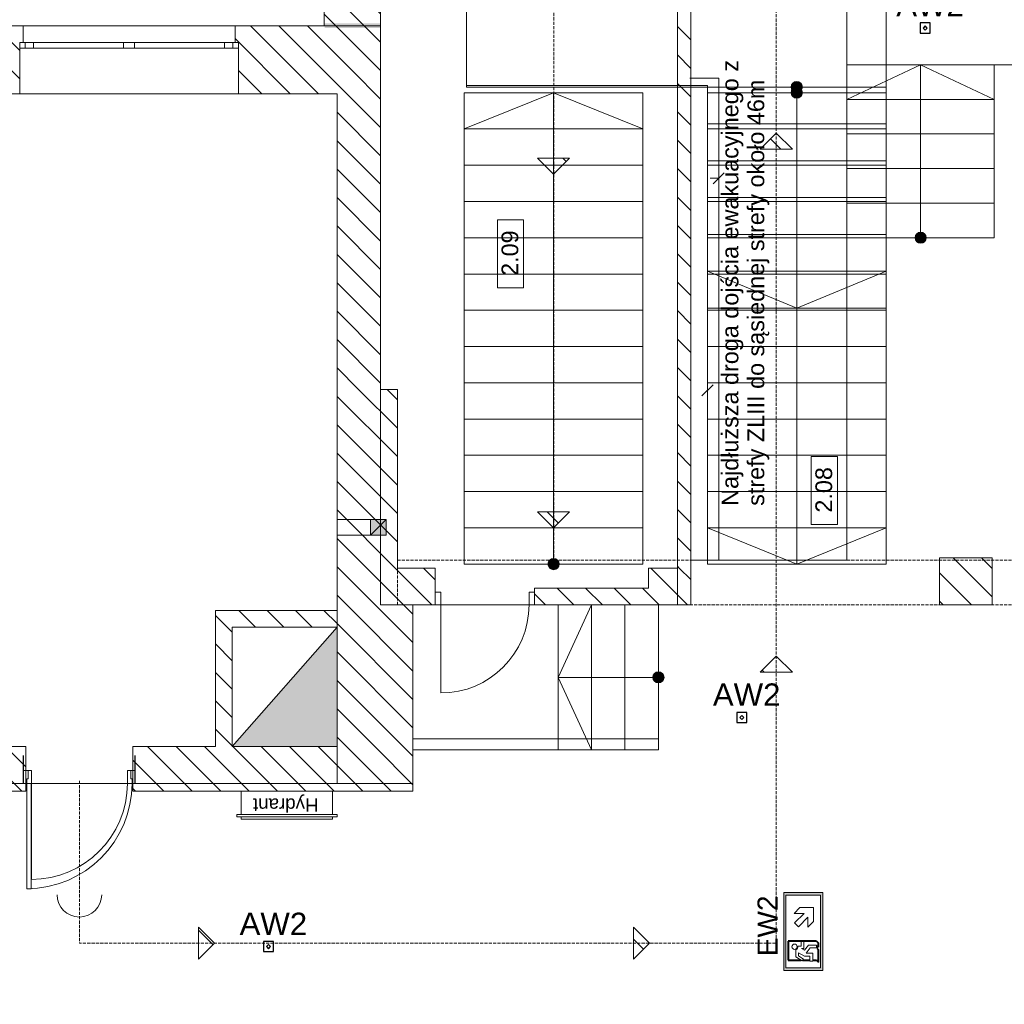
# Model space of a CAD drawing. Header units: millimetres. Extents: x -146116 to 602001, y -318793 to 100489.
# Tile 20 of 100: x 321449 to 330274, y -191595 to -182770. Entities that reach past the tile are written whole.
import ezdxf
from ezdxf.enums import TextEntityAlignment as Align

# ---------------------------------------------------------------- set-up
doc = ezdxf.new("R2010")
doc.units = ezdxf.units.MM
doc.header["$LTSCALE"] = 0.1
doc.header["$MEASUREMENT"] = 0
doc.linetypes.add('eks Rzut piętra II$0$Krawędzie ukryte', pattern=[391.222223, 282.222223, -109])
for name, color, linetype in [('eks Rzut piętra II$0$Nowe_220-A Ściany', 8, 'Continuous'), ('eks Rzut piętra II$0$Nowe_Drzwi ARCHICAD', 8, 'Continuous'), ('eks Rzut piętra II$0$poziom_3 (1)_7_2D - Ogólne_Nr_pióra__1', 8, 'Continuous'), ('eks Rzut piętra II$0$poziom_3 (1)_7_2D - Ogólne_Nr_pióra__19', 8, 'Continuous'), ('eks Rzut piętra II$0$poziom_3 (1)_7_Konstrukcja - Schody', 8, 'Continuous'), ('LUXIONA', 92, 'Continuous')]:
    doc.layers.add(name, color=color, linetype=linetype)
for name, color, linetype, lineweight in [('eks Rzut piętra II$0$Nowe_220-A Ściany_Nr_pióra__27', 8, 'Continuous', 25), ('eks Rzut piętra II$0$Nowe_2D - Ogólne_Nr_pióra__38', 8, 'Continuous', 13), ('eks Rzut piętra II$0$Nowe_320-W Umeblowanie_Nr_pióra__6', 8, 'Continuous', 13), ('eks Rzut piętra II$0$Nowe_830-G Teksty Etykiety_Nr_pióra__38', 8, 'Continuous', 13), ('eks Rzut piętra II$0$Nowe_Drzwi ARCHICAD_Nr_pióra__27', 8, 'Continuous', 25), ('eks Rzut piętra II$0$Nowe_Drzwi ARCHICAD_Nr_pióra__3', 8, 'Continuous', 13), ('eks Rzut piętra II$0$Nowe_Drzwi ARCHICAD_Nr_pióra__6', 8, 'Continuous', 13), ('eks Rzut piętra II$0$Nowe_Konstrukcja - Stropy_Nr_pióra__38', 8, 'Continuous', 13), ('eks Rzut piętra II$0$poziom_3 (1)_7_0_Nr_pióra__21_Nr_pióra__7', 8, 'Continuous', 18), ('eks Rzut piętra II$0$poziom_3 (1)_7_2D - Ogólne_Nr_pióra__1_Nr_pióra__7', 8, 'Continuous', 18), ('eks Rzut piętra II$0$poziom_3 (1)_7_2D - Ogólne_Nr_pióra__7_Nr_pióra__7', 8, 'Continuous', 18), ('eks Rzut piętra II$0$poziom_3 (1)_7_2D - Ogólne_Nr_pióra__81_Nr_pióra__1', 8, 'Continuous', 18), ('eks Rzut piętra II$0$poziom_3 (1)_7_Defpoints_Nr_pióra__7', 8, 'Continuous', 18), ('eks Rzut piętra II$0$poziom_3 (1)_7_Drzwi ArchiCAD_Nr_pióra__27_Nr_pióra__7', 8, 'Continuous', 18), ('eks Rzut piętra II$0$poziom_3 (1)_7_Drzwi ArchiCAD_Nr_pióra__81_Nr_pióra__1', 8, 'Continuous', 18), ('eks Rzut piętra II$0$poziom_3 (1)_7_Konstrukcja - Belki_Nr_pióra__1_Nr_pióra__7', 8, 'Continuous', 18), ('eks Rzut piętra II$0$poziom_3 (1)_7_Konstrukcja - Schody_Nr_pióra__81_Nr_pióra__1', 8, 'Continuous', 18), ('eks Rzut piętra II$0$poziom_3 (1)_7_Konstrukcja - Stropy_Nr_pióra__81_Nr_pióra__1', 8, 'Continuous', 18), ('eks Rzut piętra II$0$poziom_3 (1)_7_Konstrukcja - Ściany zew_Nr_pióra__107_Nr_pióra__11', 8, 'Continuous', 18), ('eks Rzut piętra II$0$poziom_3 (1)_7_Konstrukcja - Ściany zew_Nr_pióra__27_Nr_pióra__7', 8, 'Continuous', 18), ('eks Rzut piętra II$0$poziom_3 (1)_7_Metryczki pomieszczeń ArchiCADa_Nr_pióra__6_Nr_pióra__5', 8, 'Continuous', 18), ('eks Rzut piętra II$0$poziom_3 (1)_7_Okna ArchiCADa_Nr_pióra__101_Nr_pióra__252', 8, 'Continuous', 18), ('eks Rzut piętra II$0$poziom_3 (1)_7_Okna ArchiCADa_Nr_pióra__27_Nr_pióra__7', 8, 'Continuous', 18), ('eks Rzut piętra II$0$poziom_3 (1)_7_Okna ArchiCADa_Nr_pióra__81_Nr_pióra__1', 8, 'Continuous', 18), ('eks Rzut piętra II$0$poziom_3 (1)_7_Znaczniki drzwi ArchiCADa_Nr_pióra__2_Nr_pióra__8', 8, 'Continuous', 18), ('Oświetlenie ewakuacyjne', 3, 'Continuous', 20)]:
    doc.layers.add(name, color=color, linetype=linetype, lineweight=lineweight)
doc.styles.add('ARIAL', font='arial.ttf')
doc.styles.add('eks Rzut piętra II$0$GENERATED_STYLE_1', font='arial.ttf')
doc.styles.add('eks Rzut piętra II$0$GENERATED_STYLE_3', font='arial.ttf')
doc.styles.add('Malanow_1_100', font='isocpeur.ttf')
pattern_1 = [(315, (227934.12, 104779.88), (127.2792, 127.2792), [])]
pattern_2 = [(135, (238251.98, 12155.94), (127.2792, 127.2792), [])]

# ---------------------------------------------------------------- blocks, each defined once
blk = doc.blocks.new('eks Rzut piętra II$0$Skrzynka P-Poż 21')
at = {"layer": 'eks Rzut piętra II$0$Nowe_320-W Umeblowanie_Nr_pióra__6', "color": 5, "linetype": 'Continuous', "lineweight": 13}
for p, q in [((860, 250), (40, 250)), ((40, 250), (40, 40)), ((860, 40), (860, 250)), ((900, 40), (0, 40)), ((0, 40), (0, 20)), ((0, 20), (900, 20)), ((40, 40), (860, 40)), ((860, 20), (40, 20)), ((40, 20), (40, 0)), ((40, 0), (860, 0)), ((860, 0), (860, 20)), ((900, 20), (900, 40))]:
    blk.add_line(p, q, dxfattribs=at)
at = {"layer": 'eks Rzut piętra II$0$Nowe_320-W Umeblowanie_Nr_pióra__6', "color": 5, "linetype": 'Continuous', "lineweight": 13, "style": 'eks Rzut piętra II$0$GENERATED_STYLE_1'}
blk.add_attdef('txt', text='', height=120, rotation=180, dxfattribs=at).set_placement((450, 114.6), align=Align.MIDDLE_CENTER)
blk = doc.blocks.new('eks Rzut piętra II$0$Drzwi 21')
at = {"layer": 'eks Rzut piętra II$0$Nowe_Drzwi ARCHICAD_Nr_pióra__27', "color": 7, "linetype": 'Continuous', "lineweight": 25}
for p, q in [((-500, 0), (-500, -115)), ((-500, 0), (-500, -115)), ((500, 0), (500, -115)), ((500, 0), (500, -115)), ((-500, -115), (-500, -250)), ((500, -115), (500, -250))]:
    blk.add_line(p, q, dxfattribs=at)
at = {"layer": 'eks Rzut piętra II$0$Nowe_Drzwi ARCHICAD_Nr_pióra__3', "color": 7, "linetype": 'Continuous', "lineweight": 13}
blk.add_arc((472, 0), 944, 90, 180, dxfattribs=at)
at = {"layer": 'eks Rzut piętra II$0$Nowe_Drzwi ARCHICAD_Nr_pióra__6', "color": 5, "linetype": 'Continuous', "lineweight": 13}
for p, q in [((432, 0), (432, 944)), ((432, 944), (472, 944)), ((472, 944), (472, 0)), ((-472, 0), (-500, 0)), ((-500, 0), (-500, -115)), ((-472, -40), (-472, 0)), ((472, 0), (432, 0)), ((500, 0), (472, 0)), ((472, 0), (472, -40)), ((500, -115), (500, 0)), ((-460, -40), (-472, -40)), ((-460, -115), (-460, -40)), ((472, -40), (460, -40)), ((460, -40), (460, -115)), ((-500, -115), (-460, -115)), ((460, -115), (500, -115))]:
    blk.add_line(p, q, dxfattribs=at)
blk = doc.blocks.new('eks Rzut piętra II$0$Ściana_2', base_point=(82623.9, -6177.1))
at = {"layer": 'eks Rzut piętra II$0$Nowe_220-A Ściany_Nr_pióra__27', "color": 7, "linetype": 'Continuous', "lineweight": 25}
for p, q in [((82508.9, -6177.1), (82373.9, -6177.1)), ((82623.9, -6177.1), (82508.9, -6177.1)), ((82508.9, -7177.1), (82373.9, -7177.1)), ((82623.9, -7177.1), (82508.9, -7177.1))]:
    blk.add_line(p, q, dxfattribs=at)
at = {"layer": 'eks Rzut piętra II$0$Nowe_Drzwi ARCHICAD', "color": 7, "linetype": 'Continuous', "lineweight": 13, "zscale": 1000, "rotation": 270}
blk.add_blockref('eks Rzut piętra II$0$Drzwi 21', (82623.9, -6677.1), dxfattribs=at)
blk = doc.blocks.new('eks Rzut piętra II')
at = {"layer": 'eks Rzut piętra II$0$Nowe_Konstrukcja - Stropy_Nr_pióra__38', "linetype": 'Continuous', "lineweight": 13}
h = blk.add_hatch(dxfattribs=at)
h.set_pattern_fill('BLOCZKI_CERAMICZNE', color=256, angle=270, style=0, pattern_type=2)
h.set_pattern_definition(pattern_1)
h.paths.add_polyline_path([(227503.5, 27984.4), (227359.9, 27840.7), (227647.2, 27840.7)])
h = blk.add_hatch(dxfattribs=at)
h.set_pattern_fill('BLOCZKI_CERAMICZNE', color=256, angle=270, style=0, pattern_type=2)
h.set_pattern_definition(pattern_1)
h.paths.add_polyline_path([(225505.7, 27615.4), (225362.1, 27759), (225649.4, 27759)])
h = blk.add_hatch(dxfattribs=at)
h.set_pattern_fill('BLOCZKI_CERAMICZNE', color=256, angle=270, style=0, pattern_type=2)
h.set_pattern_definition(pattern_1)
h.paths.add_polyline_path([(225505.7, 24445.9), (225362.1, 24589.6), (225649.4, 24589.6)])
h = blk.add_hatch(dxfattribs=at)
h.set_pattern_fill('BLOCZKI_CERAMICZNE', color=256, angle=270, style=0, pattern_type=2)
h.set_pattern_definition(pattern_1)
h.paths.add_polyline_path([(227503.5, 23296.6), (227359.9, 23153), (227647.2, 23153)])
h = blk.add_hatch(dxfattribs=at)
h.set_pattern_fill('BLOCZKI_CERAMICZNE', color=256, angle=270, style=0, pattern_type=2)
h.set_pattern_definition(pattern_1)
h.paths.add_polyline_path([(222468.1, 20722.9), (222324.4, 20866.5), (222324.4, 20579.2)])
h = blk.add_hatch(dxfattribs=at)
h.set_pattern_fill('BLOCZKI_CERAMICZNE', color=256, angle=270, style=0, pattern_type=2)
h.set_pattern_definition(pattern_1)
h.paths.add_polyline_path([(226367.8, 20722.9), (226224.2, 20866.5), (226224.2, 20579.2)])
at = {"layer": 'eks Rzut piętra II$0$poziom_3 (1)_7_2D - Ogólne_Nr_pióra__1', "linetype": 'Continuous', "lineweight": 0}
blk.add_hatch(color=256, dxfattribs=at).paths.add_polyline_path([(222627, 22485.9), (223567, 22485.9), (223567, 23555.9)])
at = {"layer": 'eks Rzut piętra II$0$poziom_3 (1)_7_2D - Ogólne_Nr_pióra__19', "linetype": 'Continuous', "lineweight": 0}
for points in [[(223954.5, 28966.5), (223455, 28966.5), (223455, 28926.9), (223954.5, 28926.9)], [(224006.9, 24520.3), (223866.9, 24520.3), (223866.9, 24380.3), (224006.9, 24380.3)]]:
    blk.add_hatch(color=256, dxfattribs=at).paths.add_polyline_path(points)
at = {"layer": 'eks Rzut piętra II$0$poziom_3 (1)_7_Konstrukcja - Schody', "linetype": 'Continuous', "lineweight": 0}
for points in [[(227687, 28346), (227695.2, 28346.7), (227703.2, 28348.7), (227710.8, 28352), (227717.7, 28356.5), (227723.8, 28362.1), (227728.8, 28368.6), (227732.8, 28375.9), (227735.4, 28383.7), (227736.8, 28391.8), (227736.8, 28400.1), (227735.4, 28408.2), (227732.8, 28416.1), (227728.8, 28423.3), (227723.8, 28429.8), (227717.7, 28435.4), (227710.8, 28439.9), (227703.2, 28443.3), (227695.2, 28445.3), (227687, 28446), (227678.7, 28445.3), (227670.7, 28443.3), (227663.2, 28439.9), (227656.3, 28435.4), (227650.2, 28429.8), (227645.1, 28423.3), (227641.2, 28416.1), (227638.5, 28408.2), (227637.2, 28400.1), (227637.2, 28391.8), (227638.5, 28383.7), (227641.2, 28375.9), (227645.1, 28368.6), (227650.2, 28362.1), (227656.3, 28356.5), (227663.2, 28352), (227670.7, 28348.7), (227678.7, 28346.7)], [(227687, 28295.9), (227695.2, 28296.6), (227703.2, 28298.7), (227710.8, 28302), (227717.7, 28306.5), (227723.8, 28312.1), (227728.8, 28318.6), (227732.8, 28325.9), (227735.4, 28333.7), (227736.8, 28341.8), (227736.8, 28350.1), (227735.4, 28358.2), (227732.8, 28366), (227728.8, 28373.3), (227723.8, 28379.8), (227717.7, 28385.4), (227710.8, 28389.9), (227703.2, 28393.2), (227695.2, 28395.3), (227687, 28395.9), (227678.7, 28395.3), (227670.7, 28393.2), (227663.2, 28389.9), (227656.3, 28385.4), (227650.2, 28379.8), (227645.1, 28373.3), (227641.2, 28366), (227638.5, 28358.2), (227637.2, 28350.1), (227637.2, 28341.8), (227638.5, 28333.7), (227641.2, 28325.9), (227645.1, 28318.6), (227650.2, 28312.1), (227656.3, 28306.5), (227663.2, 28302), (227670.7, 28298.7), (227678.7, 28296.6)], [(228797, 27096), (228788.7, 27095.3), (228780.7, 27093.3), (228773.2, 27089.9), (228766.3, 27085.4), (228760.2, 27079.8), (228755.1, 27073.3), (228751.2, 27066.1), (228748.5, 27058.2), (228747.2, 27050.1), (228747.2, 27041.8), (228748.5, 27033.7), (228751.2, 27025.9), (228755.1, 27018.6), (228760.2, 27012.1), (228766.3, 27006.5), (228773.2, 27002), (228780.7, 26998.7), (228788.7, 26996.7), (228797, 26996), (228805.2, 26996.7), (228813.2, 26998.7), (228820.8, 27002), (228827.7, 27006.5), (228833.8, 27012.1), (228838.8, 27018.6), (228842.8, 27025.9), (228845.4, 27033.7), (228846.8, 27041.8), (228846.8, 27050.1), (228845.4, 27058.2), (228842.8, 27066.1), (228838.8, 27073.3), (228833.8, 27079.8), (228827.7, 27085.4), (228820.8, 27089.9), (228813.2, 27093.3), (228805.2, 27095.3)], [(225507, 24170.9), (225498.7, 24170.3), (225490.7, 24168.2), (225483.2, 24164.9), (225476.3, 24160.4), (225470.2, 24154.8), (225465.1, 24148.3), (225461.2, 24141), (225458.5, 24133.2), (225457.2, 24125.1), (225457.2, 24116.8), (225458.5, 24108.7), (225461.2, 24100.9), (225465.1, 24093.6), (225470.2, 24087.1), (225476.3, 24081.5), (225483.2, 24077), (225490.7, 24073.7), (225498.7, 24071.6), (225507, 24070.9), (225515.2, 24071.6), (225523.2, 24073.7), (225530.8, 24077), (225537.7, 24081.5), (225543.8, 24087.1), (225548.8, 24093.6), (225552.8, 24100.9), (225555.4, 24108.7), (225556.8, 24116.8), (225556.8, 24125.1), (225555.4, 24133.2), (225552.8, 24141), (225548.8, 24148.3), (225543.8, 24154.8), (225537.7, 24160.4), (225530.8, 24164.9), (225523.2, 24168.2), (225515.2, 24170.3)], [(226397, 23105.9), (226397.7, 23097.7), (226399.7, 23089.7), (226403, 23082.1), (226407.5, 23075.2), (226413.1, 23069.2), (226419.6, 23064.1), (226426.9, 23060.2), (226434.7, 23057.5), (226442.9, 23056.1), (226451.1, 23056.1), (226459.3, 23057.5), (226467.1, 23060.2), (226474.3, 23064.1), (226480.8, 23069.2), (226486.4, 23075.2), (226491, 23082.1), (226494.3, 23089.7), (226496.3, 23097.7), (226497, 23105.9), (226496.3, 23114.2), (226494.3, 23122.2), (226491, 23129.7), (226486.4, 23136.7), (226480.8, 23142.7), (226474.3, 23147.8), (226467.1, 23151.7), (226459.3, 23154.4), (226451.1, 23155.8), (226442.9, 23155.8), (226434.7, 23154.4), (226426.9, 23151.7), (226419.6, 23147.8), (226413.1, 23142.7), (226407.5, 23136.7), (226403, 23129.7), (226399.7, 23122.2), (226397.7, 23114.2)]]:
    blk.add_hatch(color=256, dxfattribs=at).paths.add_polyline_path(points)
at = {"layer": 'eks Rzut piętra II$0$poziom_3 (1)_7_Konstrukcja - Ściany zew_Nr_pióra__107_Nr_pióra__11', "linetype": 'Continuous', "lineweight": 18}
h = blk.add_hatch(dxfattribs=at)
h.set_pattern_fill('BLOCZKI_CERAMICZNE_0007', color=256, angle=270, style=0, pattern_type=2)
h.set_pattern_definition(pattern_2)
h.paths.add_polyline_path([(223957, 28945.9), (223957, 30096), (223452, 30676), (223452, 28945.9)])
h = blk.add_hatch(dxfattribs=at)
h.set_pattern_fill('BLOCZKI_CERAMICZNE_0007', color=256, angle=270, style=0, pattern_type=2)
h.set_pattern_definition(pattern_2)
h.paths.add_polyline_path([(226737, 24085.9), (226737, 30096), (226617, 30096), (226617, 24085.9)])
h = blk.add_hatch(dxfattribs=at)
h.set_pattern_fill('BLOCZKI_CERAMICZNE_0007', color=256, angle=270, style=0, pattern_type=2)
h.set_pattern_definition(pattern_2)
h.paths.add_polyline_path([(220192, 28335.9), (220722, 28335.9), (220722, 28795.9), (220752, 28795.9), (220752, 28945.9), (220162, 28945.9), (220162, 28795.9), (220192, 28795.9)])
h = blk.add_hatch(dxfattribs=at)
h.set_pattern_fill('BLOCZKI_CERAMICZNE_0007', color=256, angle=270, style=0, pattern_type=2)
h.set_pattern_definition(pattern_2)
h.paths.add_polyline_path([(222682, 28335.9), (223567, 28335.9), (223957, 28945.9), (222652, 28945.9), (222652, 28795.9), (222682, 28795.9)])
h = blk.add_hatch(dxfattribs=at)
h.set_pattern_fill('BLOCZKI_CERAMICZNE_0007', color=256, angle=270, style=0, pattern_type=2)
h.set_pattern_definition(pattern_2)
h.paths.add_polyline_path([(223957, 25685.9), (223957, 28945.9), (223567, 28335.9), (223567, 25685.9)])
h = blk.add_hatch(dxfattribs=at)
h.set_pattern_fill('BLOCZKI_CERAMICZNE_0007', color=256, angle=270, style=0, pattern_type=2)
h.set_pattern_definition(pattern_2)
h.paths.add_polyline_path([(224107, 24085.9), (224107, 25685.9), (223567, 25685.9), (223567, 24085.9)])
h = blk.add_hatch(dxfattribs=at)
h.set_pattern_fill('BLOCZKI_CERAMICZNE_0007', color=256, angle=270, style=0, pattern_type=2)
h.set_pattern_definition(pattern_2)
h.paths.add_polyline_path([(228967, 23755.9), (229437, 23755.9), (229437, 24175.9), (228967, 24175.9)])
h = blk.add_hatch(dxfattribs=at)
h.set_pattern_fill('BLOCZKI_CERAMICZNE_0007', color=256, angle=270, style=0, pattern_type=2)
h.set_pattern_definition(pattern_2)
h.paths.add_polyline_path([(224447, 23755.9), (224447, 24085.9), (223567, 24085.9), (223567, 23755.9)])
h = blk.add_hatch(dxfattribs=at)
h.set_pattern_fill('BLOCZKI_CERAMICZNE_0007', color=256, angle=270, style=0, pattern_type=2)
h.set_pattern_definition(pattern_2)
h.paths.add_polyline_path([(226737, 23755.9), (226737, 24085.9), (226357, 24085.9), (226357, 23905.9)])
h = blk.add_hatch(dxfattribs=at)
h.set_pattern_fill('BLOCZKI_CERAMICZNE_0007', color=256, angle=270, style=0, pattern_type=2)
h.set_pattern_definition(pattern_2)
h.paths.add_polyline_path([(225337, 23755.9), (226737, 23755.9), (226357, 23905.9), (225337, 23905.9)])
h = blk.add_hatch(dxfattribs=at)
h.set_pattern_fill('BLOCZKI_CERAMICZNE_0007', color=256, angle=270, style=0, pattern_type=2)
h.set_pattern_definition(pattern_2)
h.paths.add_polyline_path([(224247, 22485.9), (224247, 23755.9), (223567, 23755.9), (223567, 22485.9)])
h = blk.add_hatch(dxfattribs=at)
h.set_pattern_fill('BLOCZKI_CERAMICZNE_0007', color=256, angle=270, style=0, pattern_type=2)
h.set_pattern_definition(pattern_2)
h.paths.add_polyline_path([(222627, 22485.9), (222627, 23555.9), (222477, 23705.9), (222477, 22485.9)])
h = blk.add_hatch(dxfattribs=at)
h.set_pattern_fill('BLOCZKI_CERAMICZNE_0007', color=256, angle=270, style=0, pattern_type=2)
h.set_pattern_definition(pattern_2)
h.paths.add_polyline_path([(222627, 23555.9), (223567, 23555.9), (223567, 23705.9), (222477, 23705.9)])
h = blk.add_hatch(dxfattribs=at)
h.set_pattern_fill('BLOCZKI_CERAMICZNE_0007', color=256, angle=270, style=0, pattern_type=2)
h.set_pattern_definition(pattern_2)
h.paths.add_polyline_path([(215027, 22085.9), (220777, 22085.9), (220777, 22485.9), (215027, 22485.9)])
h = blk.add_hatch(dxfattribs=at)
h.set_pattern_fill('BLOCZKI_CERAMICZNE_0007', color=256, angle=270, style=0, pattern_type=2)
h.set_pattern_definition(pattern_2)
h.paths.add_polyline_path([(221737, 22085.9), (224247, 22085.9), (224247, 22485.9), (221737, 22485.9)])
at = {"layer": 'eks Rzut piętra II$0$Nowe_220-A Ściany_Nr_pióra__27', "linetype": 'Continuous', "lineweight": 18}
for p, q in [((227037, 27628.6), (226937, 27528.6)), ((226987, 27578.6), (226912, 27578.6)), ((226837, 25627.9), (226937, 25727.9))]:
    blk.add_line(p, q, dxfattribs=at)
at = {"layer": 'eks Rzut piętra II$0$Nowe_2D - Ogólne_Nr_pióra__38', "linetype": 'eks Rzut piętra II$0$Krawędzie ukryte', "lineweight": 13, "flags": 128}
blk.add_lwpolyline([(221257, 22178.7), (221257, 20722.9), (227503.5, 20722.9), (227503.5, 29178.7), (225509.7, 29178.7), (225509.7, 24120.9)], dxfattribs=at)
at = {"layer": 'eks Rzut piętra II$0$Nowe_Konstrukcja - Stropy_Nr_pióra__38', "linetype": 'Continuous', "lineweight": 13, "flags": 128}
for points in [[(227503.5, 27984.4), (227647.2, 27840.7), (227359.9, 27840.7)], [(225505.7, 27615.4), (225362.1, 27759), (225649.4, 27759)], [(225505.7, 24445.9), (225362.1, 24589.6), (225649.4, 24589.6)], [(227503.5, 23296.6), (227647.2, 23153), (227359.9, 23153)], [(222468.1, 20722.9), (222324.4, 20579.2), (222324.4, 20866.5)], [(226367.8, 20722.9), (226224.2, 20579.2), (226224.2, 20866.5)]]:
    blk.add_lwpolyline(points, close=True, dxfattribs=at)
at = {"layer": 'eks Rzut piętra II$0$poziom_3 (1)_7_0_Nr_pióra__21_Nr_pióra__7', "linetype": 'Continuous', "lineweight": 18}
blk.add_line((226447, 22555.9), (224247, 22555.9), dxfattribs=at)
at = {"layer": 'eks Rzut piętra II$0$poziom_3 (1)_7_0_Nr_pióra__21_Nr_pióra__7', "linetype": 'Continuous', "lineweight": 18, "flags": 128}
blk.add_lwpolyline([(226737, 24155.9), (226987, 24155.9), (226987, 28475.9), (226727, 28475.9)], dxfattribs=at)
at = {"layer": 'eks Rzut piętra II$0$poziom_3 (1)_7_2D - Ogólne_Nr_pióra__1_Nr_pióra__7', "linetype": 'Continuous', "lineweight": 18}
for p, q in [((223866.9, 24520.3), (223567, 24520.3)), ((223866.9, 24380.3), (223567, 24380.3))]:
    blk.add_line(p, q, dxfattribs=at)
at = {"layer": 'eks Rzut piętra II$0$poziom_3 (1)_7_2D - Ogólne_Nr_pióra__1_Nr_pióra__7', "linetype": 'Continuous', "lineweight": 18, "flags": 128}
blk.add_lwpolyline([(224006.9, 24520.3), (224006.9, 24380.3), (223866.9, 24380.3), (223866.9, 24520.3)], close=True, dxfattribs=at)
at = {"layer": 'eks Rzut piętra II$0$poziom_3 (1)_7_2D - Ogólne_Nr_pióra__7_Nr_pióra__7', "linetype": 'Continuous', "lineweight": 18}
blk.add_line((224006.9, 24520.3), (223866.9, 24380.3), dxfattribs=at)
at = {"layer": 'eks Rzut piętra II$0$poziom_3 (1)_7_2D - Ogólne_Nr_pióra__81_Nr_pióra__1', "linetype": 'Continuous', "lineweight": 18}
blk.add_line((225547, 22455.9), (224247, 22455.9), dxfattribs=at)
at = {"layer": 'eks Rzut piętra II$0$poziom_3 (1)_7_2D - Ogólne_Nr_pióra__81_Nr_pióra__1', "linetype": 'Continuous', "lineweight": 18, "flags": 128}
for points in [[(228487, 28410.9), (228487, 30096), (224727, 30096), (224727, 28410.9), (226887, 28410.9), (226887, 28345.9), (228487, 28345.9)], [(222627, 22485.9), (223567, 22485.9), (223567, 23555.9)]]:
    blk.add_lwpolyline(points, close=True, dxfattribs=at)
at = {"layer": 'eks Rzut piętra II$0$poziom_3 (1)_7_Defpoints_Nr_pióra__7', "linetype": 'Continuous', "lineweight": 18}
blk.add_line((220777, 22085.9), (220777, 22086), dxfattribs=at)
at = {"layer": 'eks Rzut piętra II$0$poziom_3 (1)_7_Drzwi ArchiCAD_Nr_pióra__27_Nr_pióra__7', "linetype": 'Continuous', "lineweight": 18}
for p, q in [((224447, 23755.9), (224447, 23870.9)), ((225337, 23755.9), (225337, 23870.9)), ((220777, 22155.9), (220777, 22270.9)), ((221737, 22155.9), (221737, 22270.9))]:
    blk.add_line(p, q, dxfattribs=at)
at = {"layer": 'eks Rzut piętra II$0$poziom_3 (1)_7_Drzwi ArchiCAD_Nr_pióra__81_Nr_pióra__1', "linetype": 'Continuous', "lineweight": 18}
for p, q in [((224497, 23870.9), (224447, 23870.9)), ((224447, 23870.9), (224447, 23755.9)), ((224497, 23755.9), (224497, 23870.9)), ((225337, 23870.9), (225287, 23870.9)), ((225287, 23870.9), (225287, 23755.9)), ((225337, 23755.9), (225337, 23870.9)), ((224447, 23755.9), (224497, 23755.9)), ((224497, 23755.9), (224497, 22965.9)), ((225287, 23755.9), (225337, 23755.9)), ((220827, 22270.9), (220777, 22270.9)), ((220777, 22270.9), (220777, 22155.9)), ((220827, 22155.9), (220827, 22270.9)), ((221737, 22270.9), (221687, 22270.9)), ((221687, 22270.9), (221687, 22155.9)), ((221737, 22155.9), (221737, 22270.9)), ((220777, 22155.9), (220827, 22155.9)), ((220827, 22155.9), (220827, 21295.9)), ((221687, 22155.9), (221737, 22155.9))]:
    blk.add_line(p, q, dxfattribs=at)
for centre, radius in [((224497, 23755.9), 790), ((220827, 22155.9), 860)]:
    blk.add_arc(centre, radius, 270, 0, dxfattribs=at)
at = {"layer": 'eks Rzut piętra II$0$poziom_3 (1)_7_Konstrukcja - Belki_Nr_pióra__1_Nr_pióra__7', "linetype": 'eks Rzut piętra II$0$Krawędzie ukryte', "lineweight": 18}
for p, q in [((224107, 24155.9), (231587, 24155.9)), ((224107, 23755.9), (224107, 24155.9)), ((224107, 23755.9), (231587, 23755.9))]:
    blk.add_line(p, q, dxfattribs=at)
at = {"layer": 'eks Rzut piętra II$0$poziom_3 (1)_7_Konstrukcja - Schody_Nr_pióra__81_Nr_pióra__1', "linetype": 'Continuous', "lineweight": 18}
for p, q in [((228137, 27046), (228137, 28596)), ((228137, 28596), (229457, 28596)), ((228137, 28596), (229457, 28596)), ((228797, 28596), (228137, 28286)), ((228797, 27046), (228797, 28596)), ((228797, 28596), (229457, 28286)), ((229457, 27046), (229457, 28596)), ((224707, 24120.9), (224707, 28345.9)), ((226307, 28345.9), (224707, 28345.9)), ((226307, 28345.9), (224707, 28345.9)), ((225507, 28345.9), (224707, 28020.9)), ((225507, 24120.9), (225507, 28345.9)), ((225507, 28345.9), (226307, 28020.9)), ((226307, 24120.9), (226307, 28345.9)), ((226887, 28396), (226887, 26416)), ((226887, 28396), (228487, 28396)), ((226887, 28396), (228487, 28396)), ((226887, 28345.9), (226887, 24120.9)), ((228487, 28345.9), (226887, 28345.9)), ((228487, 28345.9), (226887, 28345.9)), ((227687, 28396), (227687, 26416)), ((227687, 28345.9), (227687, 24120.9)), ((228487, 28396), (228487, 26416)), ((228487, 28345.9), (228487, 24120.9)), ((228137, 28286), (229457, 28286)), ((226887, 28066), (228487, 28066)), ((226307, 28020.9), (224707, 28020.9)), ((228487, 28020.9), (226887, 28020.9)), ((228137, 27976), (229457, 27976)), ((226887, 27736), (228487, 27736)), ((226307, 27695.9), (224707, 27695.9)), ((228487, 27695.9), (226887, 27695.9)), ((228137, 27666), (229457, 27666)), ((226307, 27370.9), (224707, 27370.9)), ((226887, 27406), (228487, 27406)), ((228487, 27370.9), (226887, 27370.9)), ((228137, 27356), (229457, 27356)), ((226307, 27045.9), (224707, 27045.9)), ((226887, 27076), (228487, 27076)), ((228487, 27045.9), (226887, 27045.9)), ((228137, 27046), (229457, 27046)), ((228137, 27046), (229457, 27046)), ((226887, 26746), (228487, 26746)), ((227687, 26416), (226887, 26746)), ((227687, 26416), (228487, 26746)), ((226307, 26720.9), (224707, 26720.9)), ((228487, 26720.9), (226887, 26720.9)), ((226307, 26395.9), (224707, 26395.9)), ((226887, 26416), (228487, 26416)), ((226887, 26416), (228487, 26416)), ((228487, 26395.9), (226887, 26395.9)), ((226307, 26070.9), (224707, 26070.9)), ((228487, 26070.9), (226887, 26070.9)), ((226307, 25745.9), (224707, 25745.9)), ((228487, 25745.9), (226887, 25745.9)), ((226307, 25420.9), (224707, 25420.9)), ((228487, 25420.9), (226887, 25420.9)), ((226307, 25095.9), (224707, 25095.9)), ((228487, 25095.9), (226887, 25095.9)), ((226307, 24770.9), (224707, 24770.9)), ((228487, 24770.9), (226887, 24770.9)), ((226307, 24445.9), (224707, 24445.9)), ((228487, 24445.9), (226887, 24445.9)), ((227687, 24120.9), (226887, 24445.9)), ((227687, 24120.9), (228487, 24445.9)), ((226307, 24120.9), (224707, 24120.9)), ((226307, 24120.9), (224707, 24120.9)), ((228487, 24120.9), (226887, 24120.9)), ((228487, 24120.9), (226887, 24120.9)), ((226447, 23755.9), (225547, 23755.9)), ((225547, 22455.9), (225547, 23755.9)), ((225547, 22455.9), (225547, 23755.9)), ((225547, 23105.9), (225847, 23755.9)), ((225847, 22455.9), (225847, 23755.9)), ((226147, 22455.9), (226147, 23755.9)), ((226447, 22455.9), (226447, 23755.9)), ((226447, 22455.9), (226447, 23755.9)), ((226447, 23105.9), (225547, 23105.9)), ((225547, 23105.9), (225847, 22455.9)), ((226447, 22455.9), (225547, 22455.9))]:
    blk.add_line(p, q, dxfattribs=at)
for centre in [(227687, 28396), (227687, 28345.9), (228797, 27046), (225507, 24120.9), (226447, 23105.9)]:
    blk.add_circle(centre, 50, dxfattribs=at)
at = {"layer": 'eks Rzut piętra II$0$poziom_3 (1)_7_Konstrukcja - Stropy_Nr_pióra__81_Nr_pióra__1', "linetype": 'Continuous', "lineweight": 18, "flags": 128}
for points in [[(215277, 22155.9), (223567, 22155.9), (224247, 22155.9), (224247, 23755.9), (226737, 23755.9), (226737, 24155.9), (228137, 24155.9), (228137, 30096), (232167, 30096), (232167, 29955.9), (236457, 29955.9), (236457, 22665.9), (233797, 22665.9), (233797, 19055.9), (215277, 19055.9)], [(225547, 22455.9), (225547, 23755.9), (226617, 23755.9), (226617, 30096), (223957, 30096), (223957, 23755.9), (224247, 23755.9), (224247, 22455.9)], [(228487, 28345.9), (228487, 30096), (226887, 30096), (224727, 30096), (224727, 28395.9), (226887, 28395.9), (226887, 28345.9)], [(228137, 28596), (228137, 30096), (230727, 30096), (230727, 28596)], [(223567, 22155.9), (203327, 22155.9), (203327, 28335.9), (223567, 28335.9), (223567, 23755.9)]]:
    blk.add_lwpolyline(points, close=True, dxfattribs=at)
at = {"layer": 'eks Rzut piętra II$0$poziom_3 (1)_7_Konstrukcja - Ściany zew_Nr_pióra__27_Nr_pióra__7', "linetype": 'Continuous', "lineweight": 18}
for p, q in [((220752, 28945.9), (220752, 28795.9)), ((222652, 28945.9), (222652, 28795.9)), ((220752, 28795.9), (220722, 28795.9)), ((220722, 28795.9), (220722, 28745.9)), ((222652, 28795.9), (222682, 28795.9)), ((222682, 28795.9), (222682, 28745.9)), ((220722, 28745.9), (220722, 28335.9)), ((222682, 28745.9), (222682, 28335.9)), ((224447, 23870.9), (224447, 23905.9)), ((224447, 23755.9), (224447, 23870.9)), ((225337, 23870.9), (225337, 23905.9)), ((225337, 23755.9), (225337, 23870.9)), ((220777, 22270.9), (220777, 22485.9)), ((221737, 22270.9), (221737, 22485.9)), ((220777, 22085.9), (220777, 22270.9)), ((221737, 22085.9), (221737, 22270.9))]:
    blk.add_line(p, q, dxfattribs=at)
at = {"layer": 'eks Rzut piętra II$0$poziom_3 (1)_7_Konstrukcja - Ściany zew_Nr_pióra__27_Nr_pióra__7', "linetype": 'Continuous', "lineweight": 18, "flags": 128}
for points in [[(223452, 30676), (223452, 28945.9)], [(223957, 28945.9), (223957, 30096)], [(226617, 30096), (226617, 24085.9)], [(226737, 24085.9), (226737, 30096)], [(220752, 28945.9), (220162, 28945.9)], [(223957, 28945.9), (222652, 28945.9)], [(223452, 28945.9), (223957, 28945.9)], [(223957, 25685.9), (223957, 28945.9)], [(222682, 28335.9), (223567, 28335.9)], [(223567, 28335.9), (223567, 25685.9)], [(223567, 25685.9), (223567, 24085.9)], [(224107, 25685.9), (223957, 25685.9)], [(224107, 24085.9), (224107, 25685.9)], [(229437, 24175.9), (228967, 24175.9)], [(228967, 24175.9), (228967, 23755.9)], [(229437, 23755.9), (229437, 24175.9)], [(223567, 24085.9), (223567, 23755.9)], [(224447, 24085.9), (224107, 24085.9)], [(224447, 23905.9), (224447, 24085.9)], [(226617, 24085.9), (226357, 24085.9)], [(226357, 24085.9), (226357, 23905.9)], [(226737, 23755.9), (226737, 24085.9)], [(226357, 23905.9), (225337, 23905.9)], [(223567, 23755.9), (223567, 23705.9)], [(224247, 22485.9), (224247, 23755.9)], [(224247, 23755.9), (224447, 23755.9)], [(225337, 23755.9), (226737, 23755.9)], [(228967, 23755.9), (229437, 23755.9)], [(222477, 23705.9), (222477, 22485.9)], [(223567, 23705.9), (222477, 23705.9)], [(222627, 22485.9), (222627, 23555.9)], [(222627, 23555.9), (223567, 23555.9)], [(223567, 23555.9), (223567, 22485.9)], [(220777, 22485.9), (215457, 22485.9)], [(222477, 22485.9), (221737, 22485.9)], [(223567, 22485.9), (222627, 22485.9)], [(224247, 22085.9), (224247, 22485.9)], [(215027, 22085.9), (220777, 22085.9)], [(221737, 22085.9), (224247, 22085.9)]]:
    blk.add_lwpolyline(points, dxfattribs=at)
at = {"layer": 'eks Rzut piętra II$0$poziom_3 (1)_7_Metryczki pomieszczeń ArchiCADa_Nr_pióra__6_Nr_pióra__5', "linetype": 'Continuous', "lineweight": 18}
for p, q in [((225003.3, 26597.9), (225003.3, 27207.9)), ((225003.3, 27207.9), (225239, 27207.9)), ((225239, 27207.9), (225239, 26597.9)), ((225239, 26597.9), (225003.3, 26597.9)), ((227816.4, 24476.3), (227816.4, 25086.4)), ((227816.4, 25086.4), (228052.1, 25086.4)), ((228052.1, 25086.4), (228052.1, 24476.3)), ((228052.1, 24476.3), (227816.4, 24476.3))]:
    blk.add_line(p, q, dxfattribs=at)
at = {"layer": 'eks Rzut piętra II$0$poziom_3 (1)_7_Okna ArchiCADa_Nr_pióra__101_Nr_pióra__252', "linetype": 'Continuous', "lineweight": 18}
for p, q in [((220722, 28795.9), (220847, 28795.9)), ((220847, 28795.9), (220847, 28745.9)), ((221652, 28745.9), (221652, 28795.9)), ((221652, 28795.9), (221702, 28795.9)), ((221702, 28795.9), (221752, 28795.9)), ((221752, 28795.9), (221752, 28745.9)), ((222557, 28745.9), (222557, 28795.9)), ((222557, 28795.9), (222682, 28795.9)), ((220847, 28745.9), (220722, 28745.9)), ((221702, 28745.9), (221652, 28745.9)), ((221752, 28745.9), (221702, 28745.9)), ((222682, 28745.9), (222557, 28745.9))]:
    blk.add_line(p, q, dxfattribs=at)
at = {"layer": 'eks Rzut piętra II$0$poziom_3 (1)_7_Okna ArchiCADa_Nr_pióra__27_Nr_pióra__7', "linetype": 'Continuous', "lineweight": 18}
for p, q in [((220722, 28795.9), (220722, 28745.9)), ((220752, 28795.9), (220722, 28795.9)), ((222652, 28795.9), (222682, 28795.9)), ((222682, 28795.9), (222682, 28745.9))]:
    blk.add_line(p, q, dxfattribs=at)
at = {"layer": 'eks Rzut piętra II$0$poziom_3 (1)_7_Okna ArchiCADa_Nr_pióra__81_Nr_pióra__1', "linetype": 'Continuous', "lineweight": 18}
for p, q in [((222652, 28945.9), (220752, 28945.9)), ((220772, 28795.9), (220772, 28745.9)), ((220847, 28795.9), (221652, 28795.9)), ((221752, 28795.9), (222557, 28795.9)), ((222632, 28795.9), (222632, 28745.9)), ((221652, 28745.9), (220847, 28745.9)), ((222557, 28745.9), (221752, 28745.9)), ((222682, 28335.9), (220722, 28335.9))]:
    blk.add_line(p, q, dxfattribs=at)
at = {"layer": 'eks Rzut piętra II$0$poziom_3 (1)_7_Znaczniki drzwi ArchiCADa_Nr_pióra__2_Nr_pióra__8', "linetype": 'Continuous', "lineweight": 18}
blk.add_arc((221257, 21158.1), 200, 180, 0, dxfattribs=at)
at = {"layer": 'eks Rzut piętra II$0$Nowe_220-A Ściany', "lineweight": 25, "rotation": 270}
blk.add_blockref('eks Rzut piętra II$0$Ściana_2', (221757, 22155.9), dxfattribs=at)
at = {"layer": 'eks Rzut piętra II$0$Nowe_320-W Umeblowanie_Nr_pióra__6', "linetype": 'Continuous', "lineweight": 13}
ref = blk.add_blockref('eks Rzut piętra II$0$Skrzynka P-Poż 21', (223567, 21835.9), dxfattribs=dict(at, xscale=-1, zscale=1000))
ref.add_attrib('txt', 'Hydrant', dxfattribs={"color": 5, "linetype": 'Continuous', "lineweight": 13, "height": 120, "rotation": 180, "style": 'eks Rzut piętra II$0$GENERATED_STYLE_1'}).set_placement((223106.6, 21960.9), align=Align.MIDDLE_CENTER)
at = {"layer": 'eks Rzut piętra II$0$Nowe_830-G Teksty Etykiety_Nr_pióra__38', "linetype": 'Continuous', "lineweight": 13, "insert": (227013.1, 24643.3), "char_height": 150, "width": 4188.651, "attachment_point": 1, "rotation": 90, "line_spacing_factor": 0.927826, "style": 'eks Rzut piętra II$0$GENERATED_STYLE_3'}
blk.add_mtext('\\A1;Najdłuższa droga dojścia ewakuacyjnego z strefy ZLIII do sąsiednej strefy około 46m', dxfattribs=at)
at = {"layer": 'eks Rzut piętra II$0$poziom_3 (1)_7_Metryczki pomieszczeń ArchiCADa_Nr_pióra__6_Nr_pióra__5', "linetype": 'Continuous', "lineweight": 18, "char_height": 150, "attachment_point": 1, "rotation": 90, "style": 'eks Rzut piętra II$0$GENERATED_STYLE_1'}
for s, insert in [('\\A1;2.09', (225040.6, 26704)), ('\\A1;2.08', (227853.7, 24582.5))]:
    blk.add_mtext(s, dxfattribs=dict(at, insert=insert))
blk = doc.blocks.new('SD')
at = {"layer": 'Oświetlenie ewakuacyjne', "linetype": 'ByBlock'}
h = blk.add_hatch(color=256, dxfattribs=at)
h.paths.add_polyline_path([(0, 35), (70, 35), (70, 0), (0, 0)])
h.paths.add_polyline_path([(2.46, 33.02), (67.54, 33.02), (67.54, 1.98), (2.46, 1.98)], flags=16)
at = {"layer": 'Oświetlenie ewakuacyjne', "lineweight": 40}
for p, q in [((43.61, 31.14), (60.69, 31.14)), ((43.61, 16.68), (43.61, 31.14)), ((60.69, 31.14), (60.69, 19.72)), ((60.69, 17.88), (60.69, 11.69)), ((43.61, 5.59), (43.61, 17.05)), ((60.69, 8.99), (60.69, 5.59)), ((43.61, 5.59), (45.42, 3.78)), ((49.04, 3.78), (45.42, 3.78)), ((47.67, 5.16), (49.04, 3.78)), ((50.23, 5.16), (51.61, 3.78)), ((62.49, 3.78), (51.61, 3.78)), ((60.69, 5.59), (62.49, 3.78))]:
    blk.add_line(p, q, dxfattribs=at)
at = {"layer": 'Oświetlenie ewakuacyjne'}
for p, q in [((18.85, 25.65), (13.68, 20.47)), ((13.68, 20.47), (13.68, 8.19)), ((18.85, 16.77), (18.85, 25.65)), ((18.85, 16.77), (27.33, 25.25)), ((30.75, 21.84), (22.26, 13.36)), ((27.33, 25.25), (30.75, 21.84)), ((48.18, 19.41), (43.61, 19.41)), ((48.19, 22.45), (48.18, 19.41)), ((50.29, 17.05), (50.3, 19.2)), ((50.3, 19.2), (51.85, 16.32)), ((57.92, 24.25), (51.41, 24.26)), ((57.15, 16.36), (54.13, 21.88)), ((54.13, 21.88), (56.83, 21.88)), ((56.83, 21.88), (59.74, 17.25)), ((61.48, 18.41), (57.92, 24.25)), ((59.74, 17.25), (61.48, 18.41)), ((22.26, 13.36), (31.14, 13.36)), ((31.14, 13.36), (25.96, 8.19)), ((43.61, 17.05), (50.29, 17.05)), ((51.85, 16.32), (47.23, 12.65)), ((47.23, 12.65), (47.23, 5.59)), ((49.8, 11.31), (54.43, 14.75)), ((49.8, 5.59), (49.8, 11.31)), ((54.43, 14.75), (54.42, 8.98)), ((54.42, 8.98), (61.7, 8.99)), ((57.15, 11.69), (57.15, 16.36)), ((61.7, 11.69), (57.15, 11.69)), ((61.7, 8.99), (61.7, 11.69)), ((25.96, 8.19), (13.68, 8.19)), ((47.23, 5.59), (49.8, 5.59)), ((47.67, 5.16), (50.23, 5.16))]:
    blk.add_line(p, q, dxfattribs=at)
for points in [[(0, 35), (70, 35), (70, 0), (0, 0)], [(2.46, 33.02), (67.54, 33.02), (67.54, 1.98), (2.46, 1.98)]]:
    blk.add_lwpolyline(points, close=True, dxfattribs=at)
blk.add_circle((48.72, 25.28), 2.34, dxfattribs=at)
blk.add_arc((48.72, 25.28), 2.88, 259.40031, 339.13959, dxfattribs=at)
blk = doc.blocks.new('*U46')
at = {"layer": 'Oświetlenie ewakuacyjne', "color": 1, "linetype": 'ByBlock', "xscale": -1}
blk.add_blockref('SD', (70, -0.01), dxfattribs=at)
at = {"layer": 'Oświetlenie ewakuacyjne', "insert": (12.75, 58.46), "char_height": 18, "attachment_point": 1, "style": 'Malanow_1_100'}
blk.add_mtext_dynamic_manual_height_columns('{\\fArial|b0|i0|c238|p34;EW2}', width=42.9792, gutter_width=669.53, heights=[0], dxfattribs=at)
blk = doc.blocks.new('LUXIONA - LVNO')
at = {"layer": 'LUXIONA', "color": 1, "lineweight": -2}
for p, q in [((9, 9), (0, 9)), ((0, 9), (0, 0)), ((9, 0), (9, 9)), ((0, 0), (9, 0))]:
    blk.add_line(p, q, dxfattribs=at)
blk.add_lwpolyline([(4.48, 6.3), (2.62, 4.45), (4.48, 2.6), (6.33, 4.45)], close=True, dxfattribs=at)
at = {"layer": 'LUXIONA', "color": 1, "style": 'ARIAL', "flags": 4}
for tag, p in [('TYP', (-13.79, 32.2, -23.7)), ('OBW', (-19.09, -28.02, -23.7))]:
    blk.add_attdef(tag, p, '', height=20, dxfattribs=at)

msp = doc.modelspace()

# ---------------------------------------------------------------- block references
at = {"layer": 'Oświetlenie ewakuacyjne'}
msp.add_blockref('eks Rzut piętra II', (100727, -211770.5), dxfattribs=at)

# ---------------------------------------------------------------- next in the draw order: block references
at = {"layer": 'LUXIONA'}
ref = msp.add_blockref('LUXIONA - LVNO', (329520.7, -182889.6), dxfattribs=dict(at, xscale=10, yscale=10, zscale=10))
ref.add_attrib('TYP', 'AW2', (329305.8, -182740.6, -237), dxfattribs={"color": 1, "height": 200, "style": 'ARIAL'})
ref = msp.add_blockref('LUXIONA - LVNO', (327876.9, -189068.1), dxfattribs=dict(at, xscale=10, yscale=10, zscale=10))
ref.add_attrib('TYP', 'AW2', (327662.1, -188919, -237), dxfattribs={"color": 1, "height": 200, "style": 'ARIAL'})
ref = msp.add_blockref('LUXIONA - LVNO', (323635, -191122.4), dxfattribs=dict(at, xscale=10, yscale=10, zscale=10))
ref.add_attrib('TYP', 'AW2', (323420.1, -190973.4, -237), dxfattribs={"color": 1, "height": 200, "style": 'ARIAL'})
at = {"layer": 'Oświetlenie ewakuacyjne', "linetype": 'ByBlock', "xscale": 10, "yscale": 10, "zscale": 10, "rotation": 90}
msp.add_blockref('*U46', (328646.8, -191291.4), dxfattribs=at)

doc.saveas('drawing.dxf')
